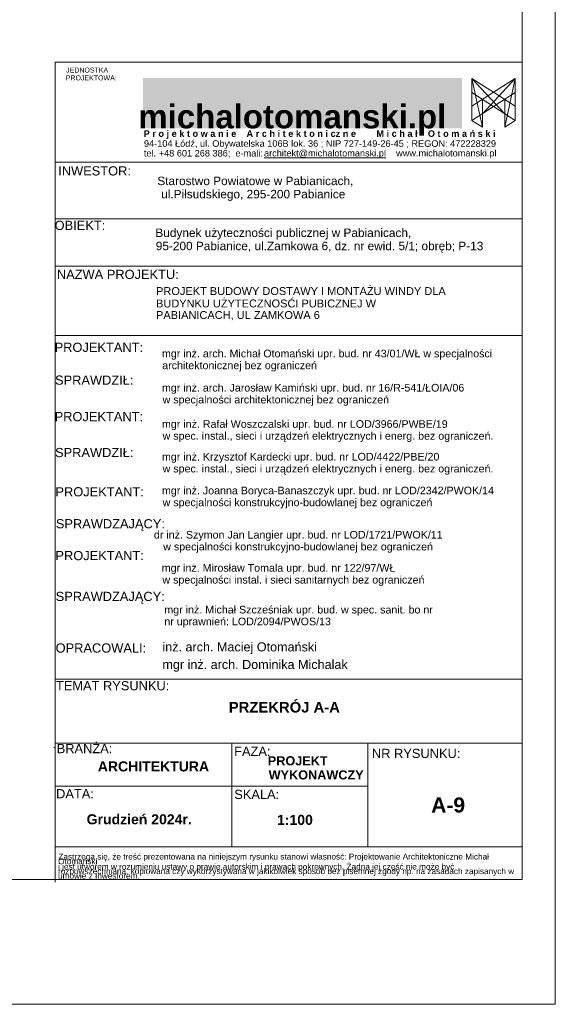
# Model space of a CAD drawing. Header units: millimetres. Extents: x 204754 to 499005, y -178579 to -103222.
# Tile 166 of 178: x 373287 to 381367, y -145708 to -130858. Entities that reach past the tile are written whole.
import ezdxf

# ---------------------------------------------------------------- set-up
doc = ezdxf.new("R2010")
doc.units = ezdxf.units.MM
doc.header["$MEASUREMENT"] = 0
doc.layers.get('0').update_dxf_attribs({"color": 252, "lineweight": 5})
for name, color, linetype, lineweight in [('! Tabelka_Nr_pióra__1', 252, 'Continuous', 5), ('! Tabelka_Nr_pióra__7', 252, 'Continuous', 5), ('Nowe_! Tabelka_Nr_pióra__19', 252, 'Continuous', 5), ('Nowe_! Tabelka_Nr_pióra__7', 252, 'Continuous', 5), ('Nowe_810-G Ogólne_Nr_pióra__7', 252, 'Continuous', 5), ('Nowe_820-G Rysunki Obrazki_Nr_pióra__7', 252, 'Continuous', 5), ('Nowe_PROJEKT_Nr_pióra__2', 252, 'Continuous', 5), ('Nowe_SUPE_L_3_Nr_pióra__7', 252, 'Continuous', 5), ('Nowe_TABELKA_Nr_pióra__19', 252, 'Continuous', 5), ('Nowe_TABELKA_Nr_pióra__7', 252, 'Continuous', 5), ('PROJEKT - FILTROWNIA RZUTY_Nr_pióra__1', 252, 'Continuous', 5), ('PROJEKT - FILTROWNIA RZUTY_Nr_pióra__7', 252, 'Continuous', 5), ('TABELKA_Nr_pióra__1', 252, 'Continuous', 5), ('TABELKA_Nr_pióra__6', 252, 'Continuous', 5), ('TABELKA_Nr_pióra__7', 252, 'Continuous', 5)]:
    doc.layers.add(name, color=color, linetype=linetype, lineweight=lineweight)
doc.styles.add('GENERATED_STYLE_1', font='arial.ttf')
doc.styles.add('GENERATED_STYLE_5', font='arialbd.ttf')

# ---------------------------------------------------------------- blocks, each defined once
blk = doc.blocks.new('podkład 20251118')
at = {"layer": 'Nowe_PROJEKT_Nr_pióra__2', "linetype": 'Continuous', "lineweight": 5}
blk.add_hatch(color=252, dxfattribs=at).paths.add_polyline_path([(379962, -132495), (375146, -132495), (375146, -131739), (379962, -131739)])
at = {"layer": 'Nowe_! Tabelka_Nr_pióra__19', "color": 252, "linetype": 'Continuous', "lineweight": 5}
for p in [(381367, -116008), (339367, -145708)]:
    blk.add_line(p, (381367, -145708), dxfattribs=at)
at = {"layer": 'Nowe_! Tabelka_Nr_pióra__7', "color": 252, "linetype": 'Continuous', "lineweight": 5}
for p, q in [((373823, -143864), (373823, -131499)), ((380867, -131499), (373823, -131499)), ((380110, -131743), (380110, -132379)), ((380110, -131743), (380604, -132277)), ((380110, -131743), (380267, -132481)), ((380110, -131743), (380435, -131950)), ((380760, -131743), (380267, -132277)), ((380760, -131743), (380435, -131950)), ((380760, -131743), (380604, -132481)), ((380760, -131743), (380760, -132379)), ((380435, -131950), (380110, -132160)), ((380110, -131958), (380760, -132379)), ((380760, -131958), (380110, -132379)), ((380435, -131950), (380760, -132160)), ((380267, -132481), (380267, -132059)), ((380604, -132481), (380604, -132059)), ((380267, -132481), (380110, -132379)), ((380604, -132481), (380760, -132379)), ((380867, -133008), (373823, -133008)), ((380867, -133859), (373823, -133859)), ((380867, -134574), (373823, -134574)), ((380867, -135622), (373823, -135622)), ((380867, -140802), (373823, -140802)), ((380867, -141770), (373823, -141770)), ((378538, -141770), (378538, -143334)), ((378538, -142417), (373823, -142417)), ((380867, -143334), (373823, -143334))]:
    blk.add_line(p, q, dxfattribs=at)
at = {"layer": 'Nowe_810-G Ogólne_Nr_pióra__7', "color": 252, "linetype": 'Continuous', "lineweight": 5}
blk.add_line((373801, -141832), (373823, -141832), dxfattribs=at)
at = {"layer": 'Nowe_820-G Rysunki Obrazki_Nr_pióra__7', "color": 252, "linetype": 'Continuous', "lineweight": 5}
for p, q in [((380867, -143827), (380867, -117888)), ((342669, -143827), (380867, -143827))]:
    blk.add_line(p, q, dxfattribs=at)
at = {"layer": 'Nowe_SUPE_L_3_Nr_pióra__7', "color": 252, "linetype": 'Continuous', "lineweight": 5}
blk.add_line((376488, -141770), (376488, -143334), dxfattribs=at)
at = {"layer": '! Tabelka_Nr_pióra__1', "color": 252, "lineweight": 5, "style": 'GENERATED_STYLE_1'}
for s, p in [('mgr inż. Rafał Woszczalski upr. bud. nr LOD/3966/PWBE/19', (375433, -137013)), ('w spec. instal., sieci i urządzeń elektrycznych i energ. bez ograniczeń.', (375443, -137192)), ('mgr inż. Joanna Boryca-Banaszczyk upr. bud. nr LOD/2342/PWOK/14', (375433, -138016)), ('w specjalności konstrukcyjno-budowlanej bez ograniczeń', (375443, -138195)), ('dr inż. Szymon Jan Langier upr. bud. nr LOD/1721/PWOK/11', (375312, -138683)), ('   w specjalności konstrukcyjno-budowlanej bez ograniczeń', (375318, -138862))]:
    blk.add_text(s, height=115.2, rotation=360, dxfattribs=at).set_placement(p)
at = {"layer": '! Tabelka_Nr_pióra__7', "color": 252, "lineweight": 5, "style": 'GENERATED_STYLE_1'}
for s, height, p in [('JEDNOSTKA', 75.7, (373987, -131655)), ('PROJEKTOWA:', 75.66, (373982, -131773)), ('PROJEKTANT:', 138.6, (373826, -138047)), ('SPRAWDZAJĄCY:', 138.6, (373832, -138529)), ('PROJEKTANT:', 138.6, (373826, -139009)), ('mgr inż. Mirosław Tomala upr. bud. nr 122/97/WŁ', 115.2, (375430, -139183)), ('w specjalności instal. i sieci sanitarnych bez ograniczeń', 115.2, (375440, -139362)), ('SPRAWDZAJĄCY:', 138.6, (373830, -139625))]:
    blk.add_text(s, height=height, rotation=360, dxfattribs=at).set_placement(p)
at = {"layer": 'Nowe_! Tabelka_Nr_pióra__7', "color": 252, "lineweight": 5}
for s, height, style, p in [('PRZEKRÓJ A-A', 160, 'GENERATED_STYLE_5', (376441, -141307)), ('PROJEKT', 136.8, 'GENERATED_STYLE_5', (377030, -142103)), ('ARCHITEKTURA', 151.32, 'GENERATED_STYLE_5', (374465, -142195)), ('WYKONAWCZY', 136.8, 'GENERATED_STYLE_5', (377043, -142316)), ('A-9', 227, 'GENERATED_STYLE_5', (379495, -142815)), ('Grudzień 2024r.', 151.32, 'GENERATED_STYLE_5', (374297, -142993)), ('1:100', 151.3, 'GENERATED_STYLE_5', (377169, -143002)), ('Zastrzega się, że treść prezentowana na niniejszym rysunku stanowi własność: Projektowanie Architektoniczne Michał', 88.724, 'GENERATED_STYLE_1', (373871, -143524)), ('Otomański', 88.7, 'GENERATED_STYLE_1', (373867, -143595)), ('i jest utworem w rozumieniu ustawy o prawie autorskim i prawach pokrewnych. Żadna jej część nie może być', 88.724, 'GENERATED_STYLE_1', (373865, -143675)), ('rozpowszechniana, kopiowana czy wykorzystywana w jakikolwiek sposób bez pisemnej zgody np. na zasadach zapisanych w', 88.724, 'GENERATED_STYLE_1', (373865, -143744)), ('umowie z Inwestorem.', 88.72, 'GENERATED_STYLE_1', (373865, -143814))]:
    blk.add_text(s, height=height, dxfattribs=dict(at, style=style)).set_placement(p)
at = {"layer": 'Nowe_TABELKA_Nr_pióra__19', "color": 252, "lineweight": 5, "style": 'GENERATED_STYLE_5'}
blk.add_text('michalotomanski.pl', height=356.4, dxfattribs=at).set_placement((375076, -132497))
at = {"layer": 'Nowe_TABELKA_Nr_pióra__7', "color": 252, "lineweight": 5, "style": 'GENERATED_STYLE_1'}
for s, height, p in [('Budynek użyteczności publicznej w Pabianicach,', 127.8, (375334, -134135)), ('95-200 Pabianice, ul.Zamkowa 6, dz. nr ewid. 5/1; obręb; P-13', 127.8, (375340, -134334)), ('PROJEKT BUDOWY DOSTAWY I MONTAŻU WINDY DLA', 118.8, (375344, -135010)), ('BUDYNKU UŻYTECZNOSĆI PUBICZNEJ W', 118.8, (375344, -135197)), ('PABIANICACH, UL ZAMKOWA 6', 118.8, (375344, -135371))]:
    blk.add_text(s, height=height, dxfattribs=at).set_placement(p)
at = {"layer": 'PROJEKT - FILTROWNIA RZUTY_Nr_pióra__1', "color": 252, "lineweight": 5, "style": 'GENERATED_STYLE_1'}
for s, p in [('mgr inż. Krzysztof Kardecki upr. bud. nr LOD/4422/PBE/20', (375433, -137506)), ('w spec. instal., sieci i urządzeń elektrycznych i energ. bez ograniczeń.', (375443, -137686))]:
    blk.add_text(s, height=115.2, dxfattribs=at).set_placement(p)
at = {"layer": 'PROJEKT - FILTROWNIA RZUTY_Nr_pióra__7', "color": 252, "lineweight": 5, "style": 'GENERATED_STYLE_1'}
for s, height, p in [('Starostwo Powiatowe w Pabianicach,', 127.8, (375363, -133353)), (' ul.Piłsudskiego, 295-200 Pabianice', 127.8, (375371, -133552)), ('mgr inż. Michał Szcześniak upr. bud. w spec. sanit. bo nr', 115.2, (375469, -139813)), ('nr uprawnień: LOD/2094/PWOS/13', 115.2, (375469, -139991)), ('inż. arch. Maciej Otomański', 135.89, (375440, -140385)), ('mgr inż. arch. Dominika Michalak', 135.89, (375440, -140650))]:
    blk.add_text(s, height=height, dxfattribs=at).set_placement(p)
at = {"layer": 'TABELKA_Nr_pióra__1', "color": 252, "lineweight": 5, "style": 'GENERATED_STYLE_1'}
for s, p in [('mgr inż. arch. Jarosław Kamiński upr. bud. nr 16/R-541/ŁOIA/06', (375433, -136466)), ('w specjalności architektonicznej bez ograniczeń', (375443, -136645))]:
    blk.add_text(s, height=115.2, dxfattribs=at).set_placement(p)
at = {"layer": 'TABELKA_Nr_pióra__6', "color": 252, "lineweight": 5, "style": 'GENERATED_STYLE_1'}
for s, p in [('%%Uarchitekt@michalotomanski.pl', (376973, -132920)), ('    www.michalotomanski.pl', (378812, -132920))]:
    blk.add_text(s, height=99, dxfattribs=at).set_placement(p)
at = {"layer": 'TABELKA_Nr_pióra__7', "color": 252, "lineweight": 5}
for s, height, style, p in [(' P r o j e k t o w a n i e    A r c h i t e k t o n i cz n e        M i c h a ł    O t o m a ń s k i', 99, 'GENERATED_STYLE_5', (375118, -132625)), (' 94-104 Łódź, ul. Obywatelska 106B lok. 36 ; NIP 727-149-26-45 ; REGON: 472228329', 99, 'GENERATED_STYLE_1', (375123, -132775)), (' tel. +48 601 268 386;  e-mali:', 99, 'GENERATED_STYLE_1', (375123, -132921)), ('INWESTOR:', 138.6, 'GENERATED_STYLE_1', (373868, -133207)), ('OBIEKT:', 138.6, 'GENERATED_STYLE_1', (373814, -134029)), ('NAZWA PROJEKTU:', 138.6, 'GENERATED_STYLE_1', (373848, -134768)), ('PROJEKTANT:', 138.6, 'GENERATED_STYLE_1', (373814, -135868)), ('mgr inż. arch. Michał Otomański upr. bud. nr 43/01/WŁ w specjalności', 115.2, 'GENERATED_STYLE_1', (375433, -135950)), ('architektonicznej bez ograniczeń', 115.2, 'GENERATED_STYLE_1', (375437, -136129)), ('SPRAWDZIŁ:', 138.6, 'GENERATED_STYLE_1', (373820, -136363)), ('PROJEKTANT:', 138.6, 'GENERATED_STYLE_1', (373814, -136913)), ('SPRAWDZIŁ:', 138.6, 'GENERATED_STYLE_1', (373820, -137455)), ('OPRACOWALI:', 138.6, 'GENERATED_STYLE_1', (373829, -140403)), ('TEMAT RYSUNKU:', 138.6, 'GENERATED_STYLE_1', (373834, -140972)), ('BRANŻA:', 138.6, 'GENERATED_STYLE_1', (373845, -141920)), ('FAZA:', 138.6, 'GENERATED_STYLE_1', (376522, -141961)), ('NR RYSUNKU:', 138.6, 'GENERATED_STYLE_1', (378601, -141993)), ('DATA:', 138.6, 'GENERATED_STYLE_1', (373836, -142601)), ('SKALA:', 138.6, 'GENERATED_STYLE_1', (376524, -142611))]:
    blk.add_text(s, height=height, dxfattribs=dict(at, style=style)).set_placement(p)

msp = doc.modelspace()

# ---------------------------------------------------------------- block references
msp.add_blockref('podkład 20251118', (0, 0))

doc.saveas('drawing.dxf')
